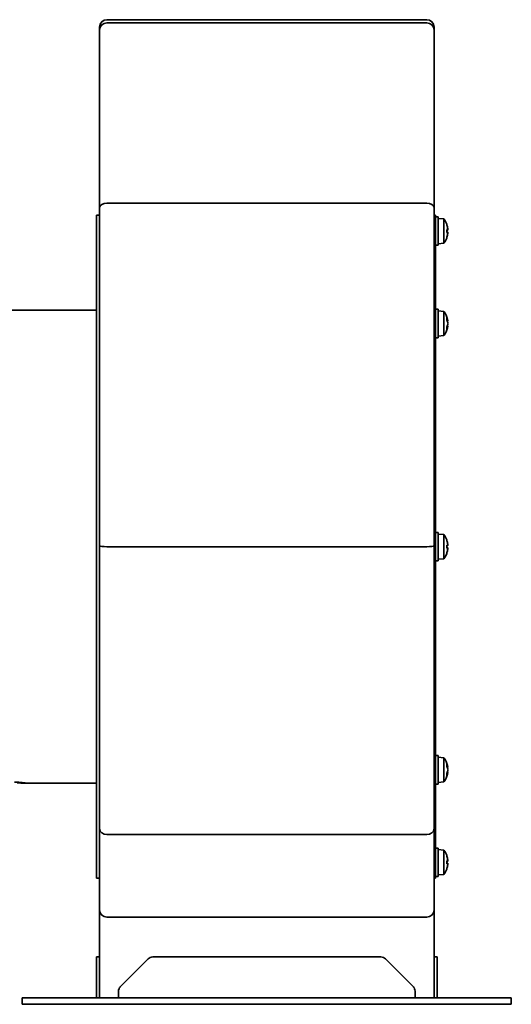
# Model space of a CAD drawing. Header units: millimetres. Extents: x 241 to 599, y 141 to 453.
# Tile 2 of 2: x 443 to 599, y 141 to 453. Entities that reach past the tile are written whole.
import ezdxf

# ---------------------------------------------------------------- set-up
doc = ezdxf.new("R2010")
doc.units = ezdxf.units.MM
doc.header["$LTSCALE"] = 2
doc.layers.add('Krawędzie widoczne(ISO)', color=7, linetype='Continuous', lineweight=35, true_color=0x262659)

msp = doc.modelspace()

# ---------------------------------------------------------------- linework, layer by layer
at = {"layer": 'Krawędzie widoczne(ISO)'}
for p, q in [((470.55, 452.99), (571.95, 452.99)), ((468.25, 449.72), (468.25, 450.69)), ((468.25, 393.44), (468.25, 449.72)), ((470.55, 452.01), (571.95, 452.01)), ((574.25, 450.69), (574.25, 449.72)), ((574.25, 449.72), (574.25, 393.44)), ((468.25, 286.25), (468.25, 393.44)), ((470.55, 394.9), (571.95, 394.9)), ((574.25, 393.44), (574.25, 286.25)), ((467.25, 391.01), (467.25, 181.01)), ((467.25, 391.01), (468.25, 391.01)), ((574.75, 391.01), (574.25, 391.01)), ((574.75, 181.01), (574.75, 391.01)), ((574.75, 390.51), (575.55, 390.51)), ((575.55, 390.51), (575.55, 381.51)), ((577.4, 389.85), (575.55, 390.01)), ((577.4, 389.85), (577.4, 382.17)), ((578.27, 388.13), (578.27, 388.15)), ((578.27, 385.54), (578.27, 386.48)), ((578.57, 386.31), (578.27, 386.29)), ((578.57, 385.71), (578.27, 385.73)), ((578.27, 383.87), (578.27, 383.89)), ((578.58, 386.72), (578.56, 386.72)), ((578.58, 385.3), (578.56, 385.3)), ((574.75, 381.51), (575.55, 381.51)), ((577.4, 382.17), (575.55, 382.01)), ((467.25, 360.96), (440.03, 360.96)), ((574.75, 361.22), (575.55, 361.22)), ((575.55, 361.22), (575.55, 352.22)), ((577.4, 360.56), (575.55, 360.72)), ((577.4, 360.56), (577.4, 352.88)), ((578.27, 357.88), (578.27, 358.53)), ((578.59, 357.56), (578.45, 357.55)), ((578.59, 355.88), (578.45, 355.89)), ((577.4, 352.88), (575.55, 352.72)), ((578.27, 354.91), (578.27, 355.56)), ((574.75, 352.22), (575.55, 352.22)), ((574.75, 290.51), (575.55, 290.51)), ((575.55, 290.51), (575.55, 281.51)), ((577.4, 289.85), (575.55, 290.01)), ((577.4, 289.85), (577.4, 282.17)), ((578.27, 288.13), (578.27, 288.15)), ((468.25, 196.59), (468.25, 286.25)), ((470.55, 286.01), (571.95, 286.01)), ((574.25, 286.25), (574.25, 196.59)), ((578.27, 285.54), (578.27, 286.48)), ((578.57, 286.31), (578.27, 286.29)), ((578.57, 285.71), (578.27, 285.73)), ((578.58, 286.72), (578.56, 286.72)), ((578.58, 285.3), (578.56, 285.3)), ((574.75, 281.51), (575.55, 281.51)), ((577.4, 282.17), (575.55, 282.01)), ((578.27, 283.87), (578.27, 283.89)), ((574.75, 219.8), (575.55, 219.8)), ((575.55, 219.8), (575.55, 210.8)), ((577.4, 219.14), (575.55, 219.3)), ((577.4, 219.14), (577.4, 211.46)), ((578.27, 216.46), (578.27, 217.11)), ((578.59, 216.14), (578.45, 216.13)), ((578.27, 213.49), (578.27, 214.14)), ((578.59, 214.46), (578.45, 214.47)), ((467.25, 211.06), (444.31, 211.06)), ((574.75, 210.8), (575.55, 210.8)), ((577.4, 211.46), (575.55, 211.3)), ((468.25, 170.93), (468.25, 196.59)), ((574.25, 196.59), (574.25, 170.93)), ((470.55, 194.79), (571.95, 194.79)), ((574.75, 190.51), (575.55, 190.51)), ((575.55, 190.51), (575.55, 181.51)), ((577.4, 189.85), (575.55, 190.01)), ((577.4, 189.85), (577.4, 182.17)), ((578.27, 188.13), (578.27, 188.15)), ((578.27, 185.54), (578.27, 186.48)), ((578.57, 186.31), (578.27, 186.29)), ((578.57, 185.71), (578.27, 185.73)), ((578.58, 186.72), (578.56, 186.72)), ((578.58, 185.3), (578.56, 185.3)), ((467.25, 181.01), (468.25, 181.01)), ((574.75, 181.01), (574.25, 181.01)), ((574.75, 181.51), (575.55, 181.51)), ((577.4, 182.17), (575.55, 182.01)), ((578.27, 183.87), (578.27, 183.89)), ((468.25, 170.93), (468.25, 143.01)), ((470.55, 168.63), (571.95, 168.63)), ((574.25, 143.01), (574.25, 170.93)), ((467.25, 155.42), (467.25, 156.01)), ((468.25, 156.01), (467.25, 156.01)), ((485.08, 156.01), (557.42, 156.01)), ((575.25, 156.01), (574.25, 156.01)), ((575.25, 156.01), (575.25, 155.42)), ((467.25, 155.42), (467.25, 146.6)), ((474.84, 146.6), (483.66, 155.42)), ((558.84, 155.42), (567.66, 146.6)), ((575.25, 146.6), (575.25, 155.42)), ((467.25, 145.18), (467.25, 146.6)), ((467.25, 145.18), (467.25, 145.01)), ((467.25, 143.01), (467.25, 145.01)), ((474.25, 145.18), (474.25, 145.01)), ((474.25, 145.01), (474.25, 143.01)), ((568.25, 145.18), (568.25, 145.01)), ((568.25, 143.01), (568.25, 145.01)), ((575.25, 146.6), (575.25, 145.18)), ((575.25, 145.18), (575.25, 145.01)), ((575.25, 145.01), (575.25, 143.01)), ((443.75, 143.01), (447.75, 143.01)), ((443.75, 141.01), (443.75, 143.01)), ((443.75, 141.01), (447.75, 141.01)), ((594.75, 143.01), (447.75, 143.01)), ((594.75, 141.01), (447.75, 141.01)), ((594.75, 143.01), (598.75, 143.01)), ((594.75, 141.01), (598.75, 141.01)), ((598.75, 141.01), (598.75, 143.01))]:
    msp.add_line(p, q, dxfattribs=at)
for centre, radius, start, end in [((470.55, 450.69), 2.3, 90, 180), ((571.95, 450.69), 2.3, 0, 90), ((572.15, 386.01), 6.5, 19.8815, 36.1956), ((578.07, 388.15), 0.206, 0, 19.8815), ((572.15, 386.01), 6.5, 323.8044, 340.1185), ((578.07, 383.87), 0.206, 340.1185, 0), ((572.15, 356.72), 6.5, 11.7549, 36.1956), ((572.15, 356.72), 6.5, 323.8044, 348.2451), ((572.15, 286.01), 6.5, 19.8815, 36.1956), ((578.07, 288.15), 0.206, 0, 19.8815), ((572.15, 286.01), 6.5, 323.8044, 340.1185), ((578.07, 283.87), 0.206, 340.1185, 0), ((572.15, 215.3), 6.5, 11.7549, 36.1956), ((572.15, 215.3), 6.5, 323.8044, 348.2451), ((572.15, 186.01), 6.5, 19.8815, 36.1956), ((578.07, 188.15), 0.206, 0, 19.8815), ((572.15, 186.01), 6.5, 323.8044, 340.1185), ((578.07, 183.87), 0.206, 340.1185, 0), ((470.55, 170.93), 2.3, 180, 270), ((571.95, 170.93), 2.3, 270, 0), ((485.08, 154.01), 2, 90, 135), ((557.42, 154.01), 2, 45, 90), ((476.25, 145.18), 2, 135, 180), ((566.25, 145.18), 2, 0, 45)]:
    msp.add_arc(centre, radius, start, end, dxfattribs=at)
for centre, major_axis, ratio, start_param, end_param in [((470.55, 449.72), (-2.3, 0), 0.996071, 4.712994, 6.283786), ((571.95, 449.72), (2.3, 0), 0.996071, 6.282584, 7.853376), ((470.55, 393.44), (-2.3, 0), 0.635891, 4.712394, 6.283189), ((571.95, 393.44), (2.3, 0), 0.635891, 6.283182, 7.853976), ((572.19, 386.09), (5.84, -2.82), 0.979749, 0.611822, 0.789969), ((573.69, 383.96), (4.58, 3.44), 0.554863, 6.048844, 6.120382), ((573.69, 387.72), (-4.25, 3.83), 0.664926, 3.842345, 3.913882), ((578.07, 386.46), (0.206, 0.018), 0.179732, 6.267333, 6.614295), ((572.19, 385.57), (6.46, 0.57), 0.180266, 0.153405, 0.331552), ((572.19, 386.45), (6.46, -0.57), 0.180266, 5.951633, 6.12978), ((578.07, 385.55), (-0.206, 0.018), 0.179732, 2.810483, 3.157445), ((572.19, 385.93), (-5.84, -2.82), 0.979749, 2.351624, 2.529771), ((573.69, 384.3), (4.25, 3.83), 0.664926, 5.510896, 5.582433), ((573.69, 388.06), (4.58, -3.44), 0.554863, 0.162804, 0.234341), ((578.91, 386.98), (-0.452, -0.225), 0.299538, 0.567435, 0.630241), ((578.91, 385.04), (0.452, -0.225), 0.299538, 2.511352, 2.574157), ((578.07, 358.52), (0.205, 0.029), 0.818505, 6.166284, 6.513246), ((572.19, 356.47), (6.41, 0.99), 0.820254, 0.043648, 0.221795), ((572.19, 357.09), (6.45, -0.69), 0.56532, 0.229435, 0.407582), ((572.19, 356.35), (6.45, 0.69), 0.56532, 5.875603, 6.05375), ((572.19, 356.97), (6.41, -0.99), 0.820254, 6.06139, 6.239537), ((573.69, 356.48), (0.88, 5.66), 0.862521, 5.051866, 5.123403), ((573.69, 354.06), (4.95, 2.87), 0.077827, 6.005627, 6.077165), ((573.69, 359.38), (4.95, -2.87), 0.077827, 0.206021, 0.277558), ((573.69, 356.96), (-0.88, 5.66), 0.862521, 4.301375, 4.372912), ((578.07, 354.92), (-0.205, 0.029), 0.818505, 2.911532, 3.258494), ((572.19, 286.09), (5.84, -2.82), 0.979749, 0.611822, 0.789969), ((470.55, 286.25), (2.3, 0), 0.106144, 3.141593, 4.712382), ((571.95, 286.25), (-2.3, 0), 0.106144, 1.570804, 3.141592), ((578.07, 286.46), (0.206, 0.018), 0.179732, 6.267333, 6.614295), ((572.19, 285.57), (6.46, 0.57), 0.180266, 0.153405, 0.331552), ((572.19, 286.45), (6.46, -0.57), 0.180266, 5.951633, 6.12978), ((578.07, 285.55), (-0.206, 0.018), 0.179732, 2.810483, 3.157445), ((572.19, 285.93), (-5.84, -2.82), 0.979749, 2.351624, 2.529771), ((573.69, 283.96), (4.58, 3.44), 0.554863, 6.048844, 6.120382), ((573.69, 287.72), (-4.25, 3.83), 0.664926, 3.842345, 3.913882), ((573.69, 284.3), (4.25, 3.83), 0.664926, 5.510896, 5.582433), ((573.69, 288.06), (4.58, -3.44), 0.554863, 0.162804, 0.234341), ((578.91, 286.98), (-0.452, -0.225), 0.299538, 0.567435, 0.630241), ((578.91, 285.04), (0.452, -0.225), 0.299538, 2.511352, 2.574157), ((578.07, 217.1), (0.205, 0.029), 0.818505, 6.166284, 6.513246), ((572.19, 215.05), (6.41, 0.99), 0.820254, 0.043648, 0.221795), ((572.19, 215.67), (6.45, -0.69), 0.56532, 0.229435, 0.407582), ((573.69, 215.06), (0.88, 5.66), 0.862521, 5.051866, 5.123403), ((573.69, 212.64), (4.95, 2.87), 0.077827, 6.005627, 6.077165), ((573.69, 217.95), (4.95, -2.87), 0.077827, 0.206021, 0.277558), ((572.19, 214.93), (6.45, 0.69), 0.56532, 5.875603, 6.05375), ((572.19, 215.55), (6.41, -0.99), 0.820254, 6.06139, 6.239537), ((578.07, 213.5), (-0.205, 0.029), 0.818505, 2.911532, 3.258494), ((573.69, 215.54), (-0.88, 5.66), 0.862521, 4.301375, 4.372912), ((470.55, 196.59), (2.3, 0), 0.783403, 3.141591, 4.712384), ((571.95, 196.59), (-2.3, 0), 0.783403, 1.570801, 3.141594), ((572.19, 186.09), (5.84, -2.82), 0.979749, 0.611822, 0.789969), ((578.07, 186.46), (0.206, 0.018), 0.179732, 6.267333, 6.614295), ((572.19, 185.57), (6.46, 0.57), 0.180266, 0.153405, 0.331552), ((572.19, 186.45), (6.46, -0.57), 0.180266, 5.951633, 6.12978), ((578.07, 185.55), (-0.206, 0.018), 0.179732, 2.810483, 3.157445), ((572.19, 185.93), (-5.84, -2.82), 0.979749, 2.351624, 2.529771), ((573.69, 183.96), (4.58, 3.44), 0.554863, 6.048844, 6.120382), ((573.69, 187.72), (-4.25, 3.83), 0.664926, 3.842345, 3.913882), ((573.69, 184.3), (4.25, 3.83), 0.664926, 5.510896, 5.582433), ((573.69, 188.06), (4.58, -3.44), 0.554863, 0.162804, 0.234341), ((578.91, 186.98), (-0.452, -0.225), 0.299538, 0.567435, 0.630241), ((578.91, 185.04), (0.452, -0.225), 0.299538, 2.511352, 2.574157)]:
    msp.add_ellipse(centre, major_axis=major_axis, ratio=ratio, start_param=start_param, end_param=end_param, dxfattribs=at)
for points, knots in [([(578.56, 387.06), (578.56, 387.03), (578.57, 386.99), (578.58, 386.91), (578.58, 386.88), (578.59, 386.82), (578.59, 386.79), (578.59, 386.75), (578.59, 386.73), (578.59, 386.72), (578.58, 386.72), (578.58, 386.72)], [0, 0, 0, 0, 0.01116716, 0.01116716, 0.02233431, 0.02233431, 0.03329353, 0.03329353, 0.04425275, 0.04425275, 0.04996652, 0.04996652, 0.04996652, 0.04996652]), ([(578.58, 386.61), (578.58, 386.61), (578.58, 386.61), (578.59, 386.57), (578.59, 386.53), (578.59, 386.46), (578.59, 386.43), (578.59, 386.37), (578.58, 386.35), (578.58, 386.32), (578.57, 386.31), (578.56, 386.31), (578.56, 386.31), (578.56, 386.32)], [-0.15827539, -0.15827539, -0.15827539, -0.15827539, -0.15764996, -0.15764996, -0.14669212, -0.14669212, -0.13573428, -0.13573428, -0.12469501, -0.12469501, -0.11365575, -0.11365575, -0.10828626, -0.10828626, -0.10828626, -0.10828626]), ([(578.56, 385.7), (578.56, 385.71), (578.57, 385.71), (578.58, 385.69), (578.58, 385.67), (578.59, 385.63), (578.59, 385.6), (578.59, 385.54), (578.59, 385.5), (578.59, 385.45), (578.58, 385.43), (578.58, 385.41)], [-0.1800581, -0.1800581, -0.1800581, -0.1800581, -0.16889095, -0.16889095, -0.15772379, -0.15772379, -0.14676457, -0.14676457, -0.13580535, -0.13580535, -0.13009158, -0.13009158, -0.13009158, -0.13009158]), ([(578.58, 385.3), (578.58, 385.3), (578.58, 385.3), (578.59, 385.3), (578.59, 385.29), (578.59, 385.26), (578.59, 385.24), (578.59, 385.19), (578.58, 385.15), (578.58, 385.08), (578.57, 385.04), (578.56, 384.99), (578.56, 384.97), (578.56, 384.95)], [-0.15827539, -0.15827539, -0.15827539, -0.15827539, -0.15764996, -0.15764996, -0.14669212, -0.14669212, -0.13573428, -0.13573428, -0.12469501, -0.12469501, -0.11365575, -0.11365575, -0.10828626, -0.10828626, -0.10828626, -0.10828626]), ([(578.58, 357.65), (578.58, 357.65), (578.58, 357.64), (578.59, 357.62), (578.59, 357.6), (578.59, 357.57), (578.59, 357.56), (578.59, 357.56), (578.58, 357.57), (578.58, 357.6), (578.57, 357.62), (578.56, 357.65), (578.56, 357.67), (578.56, 357.68)], [-0.15827539, -0.15827539, -0.15827539, -0.15827539, -0.15764996, -0.15764996, -0.14669212, -0.14669212, -0.13573428, -0.13573428, -0.12469501, -0.12469501, -0.11365575, -0.11365575, -0.10828626, -0.10828626, -0.10828626, -0.10828626]), ([(578.56, 357.25), (578.56, 357.23), (578.57, 357.2), (578.58, 357.13), (578.58, 357.1), (578.59, 357.02), (578.59, 356.98), (578.59, 356.91), (578.59, 356.87), (578.59, 356.83), (578.58, 356.81), (578.58, 356.8)], [0, 0, 0, 0, 0.01116716, 0.01116716, 0.02233431, 0.02233431, 0.03329353, 0.03329353, 0.04425275, 0.04425275, 0.04996652, 0.04996652, 0.04996652, 0.04996652]), ([(578.58, 356.64), (578.58, 356.64), (578.58, 356.64), (578.59, 356.61), (578.59, 356.58), (578.59, 356.51), (578.59, 356.47), (578.59, 356.4), (578.58, 356.36), (578.58, 356.29), (578.57, 356.25), (578.56, 356.21), (578.56, 356.2), (578.56, 356.19)], [-0.15827539, -0.15827539, -0.15827539, -0.15827539, -0.15764996, -0.15764996, -0.14669212, -0.14669212, -0.13573428, -0.13573428, -0.12469501, -0.12469501, -0.11365575, -0.11365575, -0.10828626, -0.10828626, -0.10828626, -0.10828626]), ([(578.56, 355.76), (578.56, 355.79), (578.57, 355.81), (578.58, 355.86), (578.58, 355.87), (578.59, 355.88), (578.59, 355.88), (578.59, 355.87), (578.59, 355.85), (578.59, 355.82), (578.58, 355.81), (578.58, 355.79)], [-0.1800581, -0.1800581, -0.1800581, -0.1800581, -0.16889095, -0.16889095, -0.15772379, -0.15772379, -0.14676457, -0.14676457, -0.13580535, -0.13580535, -0.13009158, -0.13009158, -0.13009158, -0.13009158]), ([(578.56, 287.06), (578.56, 287.03), (578.57, 286.99), (578.58, 286.91), (578.58, 286.88), (578.59, 286.82), (578.59, 286.79), (578.59, 286.75), (578.59, 286.73), (578.59, 286.72), (578.58, 286.72), (578.58, 286.72)], [-0.1800581, -0.1800581, -0.1800581, -0.1800581, -0.16889095, -0.16889095, -0.15772379, -0.15772379, -0.14676457, -0.14676457, -0.13580535, -0.13580535, -0.13009158, -0.13009158, -0.13009158, -0.13009158]), ([(578.58, 286.61), (578.58, 286.61), (578.58, 286.61), (578.59, 286.57), (578.59, 286.53), (578.59, 286.46), (578.59, 286.43), (578.59, 286.37), (578.58, 286.35), (578.58, 286.32), (578.57, 286.31), (578.56, 286.31), (578.56, 286.31), (578.56, 286.32)], [-0.15827539, -0.15827539, -0.15827539, -0.15827539, -0.15764996, -0.15764996, -0.14669212, -0.14669212, -0.13573428, -0.13573428, -0.12469501, -0.12469501, -0.11365575, -0.11365575, -0.10828626, -0.10828626, -0.10828626, -0.10828626]), ([(578.56, 285.7), (578.56, 285.71), (578.57, 285.71), (578.58, 285.69), (578.58, 285.67), (578.59, 285.63), (578.59, 285.6), (578.59, 285.54), (578.59, 285.5), (578.59, 285.45), (578.58, 285.43), (578.58, 285.41)], [0, 0, 0, 0, 0.01116716, 0.01116716, 0.02233431, 0.02233431, 0.03329353, 0.03329353, 0.04425275, 0.04425275, 0.04996652, 0.04996652, 0.04996652, 0.04996652]), ([(578.58, 285.3), (578.58, 285.3), (578.58, 285.3), (578.59, 285.3), (578.59, 285.29), (578.59, 285.26), (578.59, 285.24), (578.59, 285.19), (578.58, 285.15), (578.58, 285.08), (578.57, 285.04), (578.56, 284.99), (578.56, 284.97), (578.56, 284.95)], [-0.15827539, -0.15827539, -0.15827539, -0.15827539, -0.15764996, -0.15764996, -0.14669212, -0.14669212, -0.13573428, -0.13573428, -0.12469501, -0.12469501, -0.11365575, -0.11365575, -0.10828626, -0.10828626, -0.10828626, -0.10828626]), ([(578.58, 216.23), (578.58, 216.23), (578.58, 216.22), (578.59, 216.2), (578.59, 216.17), (578.59, 216.15), (578.59, 216.14), (578.59, 216.14), (578.58, 216.14), (578.58, 216.17), (578.57, 216.2), (578.56, 216.23), (578.56, 216.25), (578.56, 216.26)], [-0.15827557, -0.15827557, -0.15827557, -0.15827557, -0.15765014, -0.15765014, -0.1466923, -0.1466923, -0.13573446, -0.13573446, -0.12469519, -0.12469519, -0.11365593, -0.11365593, -0.10828644, -0.10828644, -0.10828644, -0.10828644]), ([(578.56, 215.83), (578.56, 215.81), (578.57, 215.78), (578.58, 215.71), (578.58, 215.67), (578.59, 215.6), (578.59, 215.56), (578.59, 215.49), (578.59, 215.45), (578.59, 215.4), (578.58, 215.39), (578.58, 215.37)], [-0.1800581, -0.1800581, -0.1800581, -0.1800581, -0.16889095, -0.16889095, -0.15772379, -0.15772379, -0.14676457, -0.14676457, -0.13580535, -0.13580535, -0.13009158, -0.13009158, -0.13009158, -0.13009158]), ([(578.58, 215.22), (578.58, 215.22), (578.58, 215.22), (578.59, 215.19), (578.59, 215.16), (578.59, 215.09), (578.59, 215.05), (578.59, 214.98), (578.58, 214.94), (578.58, 214.86), (578.57, 214.83), (578.56, 214.79), (578.56, 214.78), (578.56, 214.77)], [-0.15827539, -0.15827539, -0.15827539, -0.15827539, -0.15764996, -0.15764996, -0.14669212, -0.14669212, -0.13573428, -0.13573428, -0.12469501, -0.12469501, -0.11365575, -0.11365575, -0.10828626, -0.10828626, -0.10828626, -0.10828626]), ([(578.56, 214.34), (578.56, 214.37), (578.57, 214.39), (578.58, 214.43), (578.58, 214.45), (578.59, 214.46), (578.59, 214.46), (578.59, 214.44), (578.59, 214.43), (578.59, 214.4), (578.58, 214.38), (578.58, 214.37)], [0, 0, 0, 0, 0.01116716, 0.01116716, 0.02233431, 0.02233431, 0.03329353, 0.03329353, 0.04425275, 0.04425275, 0.04996652, 0.04996652, 0.04996652, 0.04996652]), ([(441.27, 211.38), (442.23, 211.38), (443.05, 211.34), (443.73, 211.28), (444.42, 211.22), (444.76, 211.16), (444.76, 211.11)], [0, 0, 0, 0, 1, 1, 1, 2, 2, 2, 2]), ([(578.56, 187.06), (578.56, 187.03), (578.57, 186.99), (578.58, 186.91), (578.58, 186.88), (578.59, 186.82), (578.59, 186.79), (578.59, 186.75), (578.59, 186.73), (578.59, 186.72), (578.58, 186.72), (578.58, 186.72)], [-0.18005785, -0.18005785, -0.18005785, -0.18005785, -0.1688907, -0.1688907, -0.15772354, -0.15772354, -0.14676432, -0.14676432, -0.1358051, -0.1358051, -0.13009133, -0.13009133, -0.13009133, -0.13009133]), ([(578.58, 186.61), (578.58, 186.61), (578.58, 186.61), (578.59, 186.57), (578.59, 186.53), (578.59, 186.46), (578.59, 186.43), (578.59, 186.37), (578.58, 186.35), (578.58, 186.32), (578.57, 186.31), (578.56, 186.31), (578.56, 186.31), (578.56, 186.32)], [-0.15827557, -0.15827557, -0.15827557, -0.15827557, -0.15765014, -0.15765014, -0.1466923, -0.1466923, -0.13573446, -0.13573446, -0.12469519, -0.12469519, -0.11365593, -0.11365593, -0.10828644, -0.10828644, -0.10828644, -0.10828644]), ([(578.56, 185.7), (578.56, 185.71), (578.57, 185.71), (578.58, 185.69), (578.58, 185.67), (578.59, 185.63), (578.59, 185.6), (578.59, 185.54), (578.59, 185.5), (578.59, 185.45), (578.58, 185.43), (578.58, 185.41)], [-0.1800581, -0.1800581, -0.1800581, -0.1800581, -0.16889095, -0.16889095, -0.15772379, -0.15772379, -0.14676457, -0.14676457, -0.13580535, -0.13580535, -0.13009158, -0.13009158, -0.13009158, -0.13009158]), ([(578.58, 185.3), (578.58, 185.3), (578.58, 185.3), (578.59, 185.3), (578.59, 185.29), (578.59, 185.26), (578.59, 185.24), (578.59, 185.19), (578.58, 185.15), (578.58, 185.08), (578.57, 185.04), (578.56, 184.99), (578.56, 184.97), (578.56, 184.95)], [-0.15827539, -0.15827539, -0.15827539, -0.15827539, -0.15764996, -0.15764996, -0.14669212, -0.14669212, -0.13573428, -0.13573428, -0.12469501, -0.12469501, -0.11365575, -0.11365575, -0.10828626, -0.10828626, -0.10828626, -0.10828626])]:
    msp.add_open_spline(points, degree=3, knots=knots, dxfattribs=at)
msp.add_open_spline([(444.76, 211.11), (444.76, 211.03), (443.87, 211.04), (442.1, 211.17)], degree=3, dxfattribs=at)

doc.saveas('drawing.dxf')
